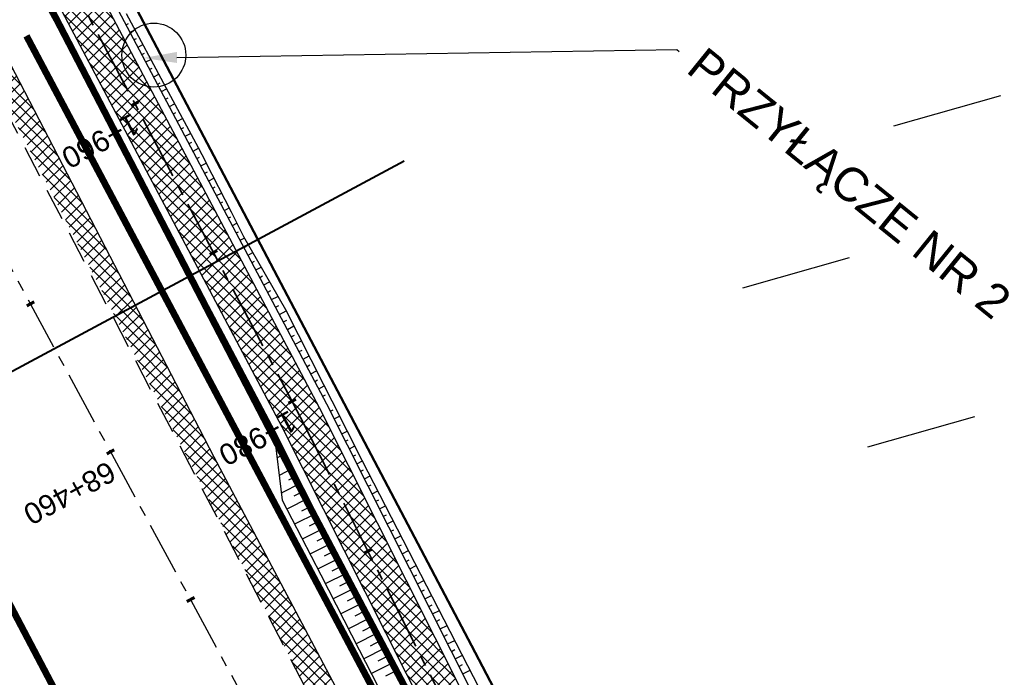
# Model space of a CAD drawing. Header units: metres. Extents: x 7529615 to 7533751, y 5721195 to 5727898.
# Tile 72 of 138: x 7530624 to 7530683, y 5726033 to 5726072. Entities that reach past the tile are written whole.
import ezdxf
from ezdxf import colors
from ezdxf.entities.mleader import LeaderData, LeaderLine
from ezdxf.math import Vec2, Vec3

# ---------------------------------------------------------------- set-up
doc = ezdxf.new("R2010")
doc.units = ezdxf.units.M
for name, pattern in [('CENTER', [50.8, 31.75, -6.35, 6.35, -6.35]), ('CENTER2', [28.575, 19.05, -3.175, 3.175, -3.175]), ('HIDDEN', [9.525, 6.35, -3.175])]:
    doc.linetypes.add(name, pattern=pattern)
for name, color, linetype in [('C-DROGI-SYTUACJA-ETYKIETY', 7, 'Continuous'), ('D-hatch-pobocza', 131, 'Continuous'), ('D-pobocza', 60, 'Continuous'), ('D-rowy', 160, 'Continuous'), ('D-skarpa', 2, 'Continuous'), ('D-skarpa-kreskowanie', 2, 'Continuous')]:
    doc.layers.add(name, color=color, linetype=linetype)
for name, color, linetype, lineweight, true_color in [('D-hatch-ciag-pieszo-rowerowy', 7, 'Continuous', 13, 0xff9f80), ('D-linia-podzialowa-ZRID', 7, 'Continuous', 50, 0x40ff00), ('D-podzialy-dzialek-etap-III', 7, 'Continuous', 30, 0xff0040), ('D-typowe', 7, 'Continuous', 40, 0x0061c2)]:
    doc.layers.add(name, color=color, linetype=linetype, lineweight=lineweight, true_color=true_color)
for name, color, linetype, lineweight in [('D-krawędzie', 3, 'Continuous', 30), ('D-obrzeża', 2, 'Continuous', 30), ('D-oś', 2, 'CENTER', 30), ('D-pas-drogowy', 7, 'HIDDEN', 50), ('Sieci-EN-opisy', 4, 'Continuous', 30)]:
    doc.layers.add(name, color=color, linetype=linetype, lineweight=lineweight)
doc.layers.add('poprzeczki', color=7, linetype='Continuous', true_color=0x0000c7)
doc.styles.get("Standard").update_dxf_attribs({"font": 'arial.ttf'})
pattern_1 = [(45, (0, 0), (-0.33675960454, 0.33675960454), []), (135, (0, 0), (-0.33675960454, -0.33675960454), [])]

# ---------------------------------------------------------------- blocks, each defined once
blk = doc.blocks.new('AeccTickLine')
at = {"color": 0, "linetype": 'ByBlock', "lineweight": -2}
blk.add_line((0, 1), (0, -1), dxfattribs=at)

msp = doc.modelspace()

# ---------------------------------------------------------------- hatches: boundary and pattern name
at = {"layer": 'D-hatch-ciag-pieszo-rowerowy'}
h = msp.add_hatch(dxfattribs=at)
h.set_pattern_fill('ANSI37', color=256, scale=0.15, style=0)
h.set_pattern_definition(pattern_1)
edge = h.paths.add_edge_path()
edge.add_line((7530647.02, 5726033.878), (7530649.253, 5726035.002))
edge.add_line((7530649.253, 5726035.002), (7530642.155, 5726049.099))
edge.add_line((7530642.155, 5726049.099), (7530627.426, 5726076.939))
edge.add_line((7530627.426, 5726076.939), (7530607.073, 5726115.582))
edge.add_arc((7530518.595, 5726068.982), 100, 27.77544, 31.71492)
edge.add_line((7530603.662, 5726121.551), (7530600.461, 5726126.731))
edge.add_arc((7530603.013, 5726128.308), 3, 192.02443, 211.71492, ccw=False)
edge.add_line((7530600.079, 5726127.683), (7530597.51, 5726127.266))
edge.add_arc((7530601.915, 5726128.182), 4.5, 191.75206, 211.71492)
edge.add_line((7530598.087, 5726125.817), (7530601.49, 5726120.31))
edge.add_arc((7530516.423, 5726067.74), 100, 27.77544, 31.71492, ccw=False)
edge.add_line((7530604.901, 5726114.341), (7530625.206, 5726075.789))
edge.add_line((7530625.206, 5726075.789), (7530639.927, 5726047.965))
edge.add_line((7530639.927, 5726047.965), (7530647.02, 5726033.878))
h = msp.add_hatch(dxfattribs=at)
h.set_pattern_fill('ANSI37', color=256, scale=0.15, style=0)
h.set_pattern_definition(pattern_1)
h.paths.add_polyline_path([(7530664.91, 5726005.014, 0.00515), (7530662.075, 5726010.504), (7530653.608, 5726026.493, -0.00515), (7530650.772, 5726031.983), (7530649.253, 5726035.002), (7530648.136, 5726034.44), (7530649.656, 5726031.421, 0.00515), (7530652.491, 5726025.931), (7530660.958, 5726009.942, -0.00515), (7530663.794, 5726004.452), (7530666.938, 5725998.206), (7530691.541, 5725951.45), (7530692.657, 5725952.013), (7530668.046, 5725998.784)])
h.paths.add_polyline_path([(7530663.794, 5726004.452, 0.00515), (7530660.958, 5726009.942), (7530652.491, 5726025.931, -0.00515), (7530649.656, 5726031.421), (7530648.136, 5726034.44), (7530647.02, 5726033.878), (7530648.54, 5726030.859, 0.00515), (7530651.375, 5726025.369), (7530659.842, 5726009.38, -0.00515), (7530662.677, 5726003.89), (7530665.83, 5725997.628), (7530690.425, 5725950.887), (7530691.541, 5725951.45), (7530666.938, 5725998.206)])
at = {"layer": 'D-hatch-pobocza'}
h = msp.add_hatch(dxfattribs=at)
h.set_pattern_fill('ANSI37', color=256, scale=0.15, style=0)
h.set_pattern_definition(pattern_1)
h.paths.add_polyline_path([(7530720.98, 5725884.44), (7530708.37, 5725908.34), (7530695.8, 5725932.28), (7530687.36, 5725949.02), (7530675.51, 5725970.87), (7530663.29, 5725994.02), (7530649.63, 5726020.19), (7530635.9, 5726046.17), (7530600.685, 5726114.059), (7530599.743, 5726113.515), (7530641.555, 5726032.008), (7530660.961, 5725995.07), (7530689.128, 5725941.54), (7530707.336, 5725907.032), (7530725.256, 5725873.093), (7530743.97, 5725837.654), (7530770.527, 5725787.119), (7530787.864, 5725754.267), (7530809.813, 5725712.702), (7530812.028, 5725712.541), (7530798.84, 5725737.15), (7530787.35, 5725758.8), (7530776.05, 5725780.2), (7530760.43, 5725809.79), (7530749.22, 5725830.63), (7530733.52, 5725861.06)])

# ---------------------------------------------------------------- linework, layer by layer
at = {"layer": 'D-krawędzie', "linetype": 'HIDDEN', "ltscale": 0.3, "flags": 128}
msp.add_lwpolyline([(7530572.01, 5726166.06), (7530620.381, 5726072.761), (7530641.555, 5726032.008), (7530660.961, 5725995.07), (7530689.128, 5725941.54), (7530707.336, 5725907.032), (7530725.256, 5725873.093), (7530743.97, 5725837.654), (7530770.527, 5725787.119), (7530787.864, 5725754.267), (7530809.898, 5725712.542), (7530824.739, 5725684.389), (7530840.856, 5725653.693), (7530860.675, 5725616.154), (7530865.283, 5725607.394), (7530878.05, 5725583.08), (7530918.172, 5725507.178), (7530950.163, 5725446.305), (7530993.419, 5725364.265), (7531022.766, 5725308.719), (7531053.81, 5725249.872), (7531081.166, 5725197.875), (7531103.902, 5725154.541), (7531128.123, 5725108.448), (7531149.3, 5725068.25), (7531167.38, 5725033.767), (7531197.165, 5724976.988), (7531228.151, 5724918.034), (7531253.153, 5724870.491), (7531286.796, 5724806.654), (7531306.74, 5724768.665), (7531335.094, 5724714.652), (7531357.319, 5724672.439), (7531373.645, 5724641.454), (7531392.162, 5724605.999), (7531418.48, 5724555.853), (7531439.727, 5724515.582), (7531468.399, 5724461.077), (7531491.782, 5724416.528), (7531531.99, 5724339.833), (7531557.227, 5724291.659), (7531569.852, 5724267.577), (7531591.376, 5724226.548), (7531610.004, 5724191.103), (7531616.883, 5724177.999), (7531629.985, 5724153.025), (7531641.007, 5724132.022), (7531664.906, 5724087.617), (7531677.644, 5724064.786), (7531683.112, 5724054.988), (7531686.753, 5724048.18), (7531695.448, 5724031.697), (7531703.749, 5724015.917), (7531709.214, 5724005.514), (7531719.389, 5723986.147), (7531726.295, 5723973), (7531732.741, 5723960.736), (7531735.13, 5723956.19)], dxfattribs=at)
at = {"layer": 'D-linia-podzialowa-ZRID', "color": 12, "ltscale": 15, "true_color": 0xc70000}
msp.add_lwpolyline([(7530604.239, 5726124.217), (7530605.847, 5726121.63), (7530608.972, 5726116.164), (7530618.114, 5726097.791), (7530651.213, 5726034.96), (7530670.244, 5725998.611), (7530698.075, 5725945.953), (7530716.506, 5725911.305), (7530735.223, 5725875.667), (7530752.504, 5725842.155)], dxfattribs=at)
at = {"layer": 'D-obrzeża'}
for points in [[(7530816.72, 5725716.019), (7530808.345, 5725732.528, 0.004099), (7530806.084, 5725736.896), (7530794.941, 5725757.997), (7530777.714, 5725790.903), (7530751.046, 5725841.385), (7530732.331, 5725876.827), (7530714.412, 5725910.765), (7530696.206, 5725945.269), (7530668.046, 5725998.784), (7530664.91, 5726005.014, 0.00515), (7530662.075, 5726010.504), (7530653.608, 5726026.493, -0.00515), (7530650.772, 5726031.983), (7530642.155, 5726049.099), (7530627.426, 5726076.939), (7530607.073, 5726115.582, 0.017191), (7530603.662, 5726121.551), (7530600.461, 5726126.731, -0.223174), (7530600.17, 5726129.266), (7530602.624, 5726136.556), (7530601.532, 5726138.658)], [(7530597.423, 5726127.912, 0.123992), (7530598.087, 5726125.817), (7530601.49, 5726120.31, -0.017191), (7530604.901, 5726114.341), (7530625.206, 5726075.789), (7530639.927, 5726047.965), (7530648.54, 5726030.859, 0.00515), (7530651.375, 5726025.369), (7530659.842, 5726009.38, -0.00515), (7530662.677, 5726003.89), (7530665.83, 5725997.628), (7530693.994, 5725944.104), (7530712.201, 5725909.598), (7530730.12, 5725875.66), (7530748.836, 5725840.217), (7530775.501, 5725789.739), (7530792.729, 5725756.833), (7530803.873, 5725735.729, -0.004099), (7530806.134, 5725731.361), (7530819.007, 5725705.983)]]:
    msp.add_lwpolyline(points, format="xyb", dxfattribs=at)
at = {"layer": 'D-oś', "ltscale": 0.1}
msp.add_lwpolyline([(7530915.075, 5725505.546), (7530874.954, 5725581.449), (7530862.185, 5725605.765), (7530857.579, 5725614.523), (7530837.759, 5725652.063), (7530821.642, 5725682.76), (7530806.803, 5725710.907), (7530784.769, 5725752.633), (7530767.43, 5725785.489), (7530740.873, 5725836.023), (7530722.161, 5725871.458), (7530704.24, 5725905.399), (7530686.032, 5725939.909), (7530657.862, 5725993.442), (7530638.453, 5726030.387), (7530594.845, 5726110.895), (7530594.845, 5726110.895), (7530594.845, 5726110.895), (7530540.21, 5726214.45)], dxfattribs=at)
at = {"layer": 'D-oś', "linetype": 'CENTER2', "lineweight": 35, "ltscale": 0.2}
msp.add_lwpolyline([(7530599.583, 5726125.774), (7530602.576, 5726120.93, -0.017191), (7530605.987, 5726114.962), (7530626.316, 5726076.364), (7530641.041, 5726048.532), (7530649.656, 5726031.421, 0.00515), (7530652.491, 5726025.931), (7530660.958, 5726009.942, -0.00515), (7530663.794, 5726004.452), (7530663.794, 5726004.452), (7530666.938, 5725998.206), (7530695.1, 5725944.687), (7530713.306, 5725910.181), (7530731.225, 5725876.244), (7530749.941, 5725840.801)], format="xyb", dxfattribs=at)
at = {"layer": 'D-pas-drogowy', "ltscale": 0.2, "flags": 128}
msp.add_lwpolyline([(7531633.019, 5724182.834, 0.4, 0.4, 0), (7531617.559, 5724211.608, 0.4, 0.4, 0), (7531566.784, 5724302.736, 0.4, 0.4, 0), (7531538.419, 5724356.47, 0.4, 0.4, 0), (7531526.32, 5724379.39, 0.4, 0.4, 0), (7531516.102, 5724393.607, 0.4, 0.4, 0.001485), (7531513.78, 5724396.838, 0.4, 0.4, 0), (7531501.87, 5724413.41, 0.4, 0.4, 0), (7531474.926, 5724464.508, 0.4, 0.4, 0), (7531446.2, 5724518.992, 0.4, 0.4, 0), (7531424.962, 5724559.262, 0.4, 0.4, 0), (7531398.444, 5724609.566, 0.4, 0.4, 0), (7531379.647, 5724645.216, 0.4, 0.4, 0), (7531365.23, 5724672.56, 0.4, 0.4, 0), (7531341.306, 5724717.915, 0.4, 0.4, 0), (7531312.9, 5724771.789, 0.4, 0.4, 0), (7531292.591, 5724810.307, 0.4, 0.4, 0), (7531259.392, 5724873.271, 0.4, 0.4, 0), (7531233.74, 5724921.923, 0.4, 0.4, 0), (7531203.073, 5724980.092, 0.4, 0.4, 0), (7531173.471, 5725036.225, 0.4, 0.4, 0), (7531168.27, 5725046.09, 0.4, 0.4, 0), (7531172.29, 5725062.58, 0.4, 0.4, 0), (7531166.31, 5725074.58, 0.4, 0.4, 0), (7531150.32, 5725079.6, 0.4, 0.4, 0), (7531141.5, 5725096.43, 0.4, 0.4, 0), (7531109.312, 5725157.814, 0.4, 0.4, 0), (7531086.641, 5725201.048, 0.4, 0.4, 0), (7531059.198, 5725253.384, 0.4, 0.4, 0), (7531028.207, 5725312.489, 0.4, 0.4, 0), (7530999.105, 5725367.99, 0.4, 0.4, 0), (7530956.248, 5725449.725, 0.4, 0.4, 0), (7530924.398, 5725510.464, 0.4, 0.4, 0), (7530897.51, 5725561.74, 0.4, 0.4, 0), (7530894.46, 5725566.14, 0.4, 0.4, 0), (7530892.16, 5725570.49, 0.4, 0.4, 0), (7530869.363, 5725613.307, 0.4, 0.4, 0), (7530861.694, 5725627.705, 0.4, 0.4, 0), (7530852.74, 5725644.52, 0.4, 0.4, 0), (7530831.51, 5725684.2, 0.4, 0.4, 0), (7530811.13, 5725722.52, 0.4, 0.4, 0), (7530792.348, 5725757.941, 0.4, 0.4, 0), (7530768.03, 5725803.8, 0.4, 0.4, 0), (7530748.769, 5725840.179, 0.4, 0.4, 0), (7530727.7, 5725879.97, 0.4, 0.4, 0), (7530712.098, 5725909.545, 0.4, 0.4, 0), (7530693.644, 5725944.645, 0.4, 0.4, 0), (7530665.702, 5725997.539, 0.4, 0.4, 0), (7530641.76, 5726042.88, 0.4, 0.4, 0), (7530616.5, 5726091.48, 0.4, 0.4, 0), (7530604.628, 5726114.32, 0.4, 0.4, -0.007763), (7530602.5, 5726118.43, 0.4, 0.4, 0), (7530603.992, 5726123.395, 0.4, 0.4, 0), (7530606.53, 5726131.84, 0.4, 0.4, 0), (7530603.27, 5726136.83, 0.4, 0.4, 0), (7530593.776, 5726151.369, 0.4, 0.4, 0), (7530590.203, 5726156.84, 0.4, 0.4, 0), (7530583.3, 5726167.41, 0.4, 0.4, 0), (7530580.578, 5726170.428, 0.4, 0.4, 0), (7530575.85, 5726175.67, 0.4, 0.4, 0), (7530569.01, 5726186.66, 0.4, 0.4, 0), (7530562.555, 5726199.189, 0.4, 0.4, 0), (7530555.67, 5726211.39, 0.4, 0.4, 0), (7530548.29, 5726224.23, 0.4, 0.4, 0), (7530540.58, 5726237.71, 0.4, 0.4, 0), (7530532.68, 5726252.65, 0.4, 0.4, 0), (7530524.06, 5726269.35, 0.4, 0.4, 0), (7530502.82, 5726309.91, 0.4, 0.4, 0), (7530488.83, 5726336.63, 0.4, 0.4, 0), (7530466.03, 5726380.16, 0.4, 0.4, 0), (7530438.47, 5726432.77, 0.4, 0.4, 0), (7530424.53, 5726459.09, 0.4, 0.4, 0), (7530401.63, 5726502.97, 0.4, 0.4, 0), (7530383.38, 5726538.06, 0.4, 0.4, 0), (7530353.97, 5726593.52, 0.4, 0.4, 0), (7530338.47, 5726622.74, 0.4, 0.4, 0), (7530322.01, 5726653.88, 0.4, 0.4, 0), (7530297.54, 5726700.33, 0.4, 0.4, 0), (7530287.38, 5726719.6, 0.4, 0.4, 0), (7530285.95, 5726722.316, 0.4, 0.4, 0), (7530280.26, 5726733.12, 0.4, 0.4, 0), (7530266.73, 5726758.74, 0.4, 0.4, 0), (7530260.42, 5726770.47, 0.4, 0.4, 0), (7530253.25, 5726783.82, 0.4, 0.4, 0), (7530244.95, 5726799.33, 0.4, 0.4, 0), (7530239.39, 5726808.49, 0.4, 0.4, 0), (7530238.29, 5726807.9, 0.4, 0.4, 0), (7530218.11, 5726850.67, 0.4, 0.4, 0), (7530175.907, 5726928.168, 0.4, 0.4, 0), (7530096.68, 5727076.15, 0.4, 0.4, 0), (7530094.68, 5727079.89, 0.4, 0.4, 0), (7530064.597, 5727135.523, 0.4, 0.4, 0), (7530046.731, 5727168.892, 0.4, 0.4, 0), (7530025.803, 5727208.461, 0.4, 0.4, 0), (7530012.847, 5727232.979, 0.4, 0.4, 0), (7529994.15, 5727268.45, 0.4, 0.4, 0), (7529981.671, 5727291.93, 0.4, 0.4, 0), (7529949.89, 5727351.73, 0.4, 0.4, 0), (7529924.75, 5727399.03, 0.4, 0.4, 0), (7529915.516, 5727417.1, 0.4, 0.4, 0), (7529885.83, 5727475.19, 0.4, 0.4, 0), (7529862.56, 5727519.97, 0.4, 0.4, 0), (7529852.985, 5727538.191, 0.4, 0.4, 0), (7529836.513, 5727569.511, 0.4, 0.4, 0), (7529815.369, 5727609.141, 0.4, 0.4, 0), (7529792.795, 5727651.247, 0.4, 0.4, 0), (7529774.199, 5727685.858, 0.4, 0.4, 0), (7529746.966, 5727736.059, 0.4, 0.4, 0), (7529733.92, 5727757.62, 0.4, 0.4, 0), (7529708.607, 5727806.389, 0.4, 0.4, 0), (7529688.492, 5727796.345, 0.4, 0.4, 0), (7529723.55, 5727729.88, 0.4, 0.4, 0), (7529725.42, 5727730.2, 0.4, 0.4, 0), (7529735.38, 5727711.28, 0.4, 0.4, 0), (7529739.21, 5727707.77, 0.4, 0.4, 0), (7529753.31, 5727681.13, 0.4, 0.4, 0), (7529755.178, 5727682.114, 0.4, 0.4, 0), (7529792.102, 5727611.923, 0.4, 0.4, 0), (7529811.741, 5727574.662, 0.4, 0.4, 0), (7529835.194, 5727530.193, 0.4, 0.4, 0), (7529857.56, 5727487.787, 0.4, 0.4, 0), (7529875.155, 5727454.426, 0.4, 0.4, 0), (7529890.63, 5727425.131, 0.4, 0.4, 0), (7529900.671, 5727406.159, 0.4, 0.4, 0), (7529953.284, 5727306.747, 0.4, 0.4, 0), (7529983.208, 5727250.207, 0.4, 0.4, 0), (7530015.379, 5727189.42, 0.4, 0.4, 0), (7530062.319, 5727099.625, 0.4, 0.4, 0), (7530100.06, 5727027.16, 0.4, 0.4, 0), (7530105.06, 5727018.32, 0.4, 0.4, 0), (7530143.175, 5726945.066, 0.4, 0.4, 0), (7530170.547, 5726892.961, 0.4, 0.4, 0), (7530195.92, 5726850.75, 0.4, 0.4, 0), (7530194.71, 5726849.15, 0.4, 0.4, 0), (7530197.22, 5726845.06, 0.4, 0.4, 0), (7530254.03, 5726738.21, 0.4, 0.4, 0), (7530261.371, 5726724.163, 0.4, 0.4, 0), (7530281.54, 5726685.57, 0.4, 0.4, 0), (7530289.214, 5726671.967, 0.4, 0.4, 0), (7530300.51, 5726651.778, 0.4, 0.4, 0), (7530303.939, 5726645.168, 0.4, 0.4, 0), (7530334.708, 5726583.665, 0.4, 0.4, 0), (7530397.759, 5726458.5, 0.4, 0.4, 0), (7530450.41, 5726357.28, 0.4, 0.4, 0), (7530482.4, 5726303.41, 0.4, 0.4, 0), (7530483.688, 5726301.003, 0.4, 0.4, 0), (7530491.35, 5726283.94, 0.4, 0.4, 0), (7530512.67, 5726243.78, 0.4, 0.4, 0), (7530529.43, 5726209.46, 0.4, 0.4, 0), (7530571.29, 5726130.56, 0.4, 0.4, 0), (7530581.28, 5726107.21, 0.4, 0.4, 0), (7530591.16, 5726088.44, 0.4, 0.4, 0), (7530597.42, 5726080.68, 0.4, 0.4, 0), (7530607.21, 5726063.51, 0.4, 0.4, 0), (7530610.82, 5726061.93, 0.4, 0.4, 0), (7530634.935, 5726016.147, 0.4, 0.4, 0), (7530642.914, 5726001.078, 0.4, 0.4, 0), (7530695.12, 5725902.09, 0.4, 0.4, 0), (7530708.718, 5725876.303, 0.4, 0.4, 0), (7530755.54, 5725787.51, 0.4, 0.4, 0), (7530802.56, 5725694.925, 0.4, 0.4, 0), (7530840.085, 5725624.059, 0.4, 0.4, 0), (7530865.243, 5725577.494, 0.4, 0.4, 0), (7530914.557, 5725484.684, 0.4, 0.4, 0), (7530964.182, 5725390.836, 0.4, 0.4, 0), (7531008.007, 5725307.954, 0.4, 0.4, 0), (7531059.253, 5725211.041, 0.4, 0.4, 0), (7531127.66, 5725081.67, 0.4, 0.4, 0), (7531345.12, 5724669.94, 0.4, 0.4, 0), (7531388.464, 5724586.93, 0.4, 0.4, 0), (7531412.35, 5724541.183, 0.4, 0.4, 0), (7531482.09, 5724407.62, 0.4, 0.4, 0), (7531504.02, 5724366.79, 0.4, 0.4, 0), (7531519.374, 5724337.52, 0.4, 0.4, 0), (7531563.749, 5724252.932, 0.4, 0.4, 0), (7531602.175, 5724179.681, 0.4, 0.4, 0), (7531619.177, 5724147.204, 0.4, 0.4, 0), (7531625.038, 5724135.635, 0.4, 0.4, 0), (7531656.796, 5724073.316, 0.4, 0.4, 0), (7531675.12, 5724037.36, 0.4, 0.4, 0), (7531682.71, 5724022.92, 0.4, 0.4, 0), (7531705.565, 5723979.811, 0.4, 0.4, 0), (7531736.606, 5723921.262, 0.4, 0.4, 0), (7531750.46, 5723895.13, 0.4, 0.4, 0), (7531740.77, 5723886.56, 0.4, 0.4, 0), (7531732.86, 5723885, 0.4, 0.4, 0), (7531722.18, 5723887.77, 0.4, 0.4, 0), (7531729.87, 5723862.17, 0.4, 0.4, 0), (7531742.92, 5723861.93, 0.4, 0.4, 0), (7531763.71, 5723859.52, 0.4, 0.4, 0), (7531768.42, 5723854.12, 0.4, 0.4, 0), (7531787.42, 5723817.97, 0.4, 0.4, 0), (7531795.57, 5723809.82, 0.4, 0.4, 0), (7531816.347, 5723819.85, 0.4, 0.4, 0), (7531816.347, 5723819.85, 0.4, 0.4, 0), (7531805.06, 5723843.23, 0.4, 0.4, 0), (7531803.61, 5723886.23, 0.4, 0.4, 0), (7531803.61, 5723886.23, 0.4, 0.4, 0), (7531780.08, 5723929.25, 0.4, 0.4, 0), (7531758.69, 5723936.76, 0.4, 0.4, 0), (7531749.359, 5723946.412, 0.4, 0.4, 0), (7531742.71, 5723953.29, 0.4, 0.4, 0), (7531735.177, 5723967.878, 0.4, 0.4, 0), (7531722.37, 5723992.68, 0.4, 0.4, 0), (7531705.042, 5724030.886, 0.4, 0.4, 0), (7531699.47, 5724043.17, 0.4, 0.4, 0), (7531692.69, 5724058.11, 0.4, 0.4, 0), (7531679.672, 5724084.017, 0.4, 0.4, 0), (7531674.55, 5724094.21, 0.4, 0.4, 0), (7531666.633, 5724114.003, 0.4, 0.4, 0), (7531649, 5724153.82, 0.4, 0.4, 0), (7531641.49, 5724149.34, 0.4, 0.4, 0), (7531626.04, 5724179.34, 0.4, 0.4, 0), (7531633.03, 5724182.84, 0, 0, 0)], format="xyseb", dxfattribs=at)
at = {"layer": 'D-pobocza'}
for points in [[(7530817.069, 5725716.434), (7530808.787, 5725732.762, 0.004099), (7530806.526, 5725737.13), (7530795.384, 5725758.23), (7530778.156, 5725791.136), (7530751.489, 5725841.618), (7530732.773, 5725877.061), (7530714.854, 5725910.998), (7530696.648, 5725945.502), (7530668.49, 5725999.015), (7530665.357, 5726005.239, 0.00515), (7530662.521, 5726010.729), (7530654.054, 5726026.718, -0.00515), (7530651.219, 5726032.208), (7530642.601, 5726049.326), (7530627.87, 5726077.169), (7530607.515, 5726115.815, 0.017191), (7530604.087, 5726121.814), (7530600.886, 5726126.994, -0.095206), (7530600.551, 5726127.876)], [(7530602.007, 5726118.49, -0.012618), (7530604.459, 5726114.108), (7530624.762, 5726075.559), (7530639.482, 5726047.738), (7530648.093, 5726030.634, 0.00515), (7530650.928, 5726025.144), (7530659.395, 5726009.155, -0.00515), (7530662.231, 5726003.665), (7530665.386, 5725997.397), (7530693.552, 5725943.871), (7530711.758, 5725909.365), (7530729.678, 5725875.427), (7530748.394, 5725839.984), (7530775.058, 5725789.507), (7530792.286, 5725756.601), (7530803.431, 5725735.496, -0.004099), (7530805.692, 5725731.127), (7530814.621, 5725713.526)]]:
    msp.add_lwpolyline(points, format="xyb", dxfattribs=at)
msp.add_lwpolyline([(7530798.84, 5725737.15), (7530787.35, 5725758.8), (7530776.05, 5725780.2), (7530760.43, 5725809.79), (7530749.22, 5725830.63), (7530733.52, 5725861.06), (7530720.98, 5725884.44), (7530708.37, 5725908.34), (7530695.8, 5725932.28), (7530687.36, 5725949.02), (7530675.51, 5725970.87), (7530663.29, 5725994.02), (7530649.63, 5726020.19), (7530635.9, 5726046.17), (7530600.685, 5726114.059), (7530599.743, 5726113.515)], dxfattribs=at)
at = {"layer": 'D-podzialy-dzialek-etap-III'}
for points in [[(7530676.34, 5726065.883), (7530682.699, 5726067.683)], [(7530667.347, 5726056.241), (7530673.706, 5726058.041)], [(7530674.788, 5726046.788), (7530681.147, 5726048.588)]]:
    msp.add_lwpolyline(points, dxfattribs=at)
at = {"layer": 'D-rowy', "linetype": 'HIDDEN', "ltscale": 0.1, "const_width": 0.4, "flags": 128}
msp.add_lwpolyline([(7530741.879, 5725849.304), (7530727.419, 5725876.297), (7530718.298, 5725893.381), (7530703.13, 5725922.342), (7530687.044, 5725953.183), (7530665.695, 5725994.035), (7530637.776, 5726046.651), (7530624.725, 5726071.229)], dxfattribs=at)
at = {"layer": 'D-skarpa', "linetype": 'Continuous'}
msp.add_lwpolyline([(7530624.741, 5726075.087), (7530627.149, 5726070.705), (7530631.323, 5726062.667, 0.005787), (7530633.35, 5726058.873), (7530638.954, 5726048.667), (7530639.454, 5726047.692), (7530639.935, 5726043.603), (7530642.232, 5726039.162), (7530644.522, 5726034.717), (7530646.811, 5726030.272)], format="xyb", dxfattribs=at)
msp.add_lwpolyline([(7530630.651, 5726072.558), (7530633.021, 5726068.155), (7530634.937, 5726064.579), (7530635.38, 5726063.746), (7530635.386, 5726063.736), (7530636.908, 5726060.755), (7530637.64, 5726059.285), (7530640.134, 5726054.948), (7530642.403, 5726050.492), (7530642.895, 5726049.513), (7530644.687, 5726045.996), (7530651.669, 5726032.435)], dxfattribs=at)
at = {"layer": 'D-skarpa-kreskowanie', "linetype": 'Continuous'}
for p, q in [((7530626.62, 5726072.047, 107.78), (7530626.459, 5726071.961, 107.658)), ((7530630.663, 5726071.89, 107.917), (7530630.798, 5726071.961, 107.815)), ((7530626.854, 5726071.605, 107.782), (7530626.777, 5726071.564, 107.723)), ((7530630.897, 5726071.448, 107.918), (7530631.171, 5726071.593, 107.712)), ((7530627.088, 5726071.163, 107.783), (7530626.94, 5726071.085, 107.672)), ((7530627.322, 5726070.721, 107.785), (7530627.251, 5726070.683, 107.731)), ((7530631.131, 5726071.006, 107.92), (7530631.269, 5726071.079, 107.815)), ((7530631.365, 5726070.564, 107.921), (7530631.645, 5726070.712, 107.71)), ((7530627.556, 5726070.279, 107.786), (7530627.41, 5726070.202, 107.677)), ((7530631.598, 5726070.122, 107.923), (7530631.74, 5726070.197, 107.816)), ((7530627.79, 5726069.837, 107.788), (7530627.715, 5726069.797, 107.732)), ((7530631.832, 5726069.68, 107.924), (7530632.119, 5726069.831, 107.709)), ((7530628.023, 5726069.395, 107.79), (7530627.871, 5726069.314, 107.675)), ((7530628.257, 5726068.953, 107.791), (7530628.179, 5726068.912, 107.733)), ((7530632.066, 5726069.238, 107.926), (7530632.211, 5726069.315, 107.817)), ((7530632.3, 5726068.796, 107.928), (7530632.593, 5726068.951, 107.707)), ((7530628.491, 5726068.511, 107.793), (7530628.332, 5726068.427, 107.673)), ((7530632.534, 5726068.354, 107.929), (7530632.682, 5726068.432, 107.818)), ((7530628.725, 5726068.069, 107.794), (7530628.644, 5726068.026, 107.733)), ((7530632.768, 5726067.912, 107.931), (7530633.066, 5726068.07, 107.705)), ((7530628.959, 5726067.627, 107.796), (7530628.793, 5726067.539, 107.671)), ((7530629.192, 5726067.185, 107.798), (7530629.108, 5726067.14, 107.734)), ((7530633.001, 5726067.47, 107.932), (7530633.152, 5726067.55, 107.819)), ((7530633.235, 5726067.028, 107.934), (7530633.539, 5726067.189, 107.705)), ((7530629.426, 5726066.743, 107.799), (7530629.254, 5726066.652, 107.669)), ((7530633.469, 5726066.586, 107.936), (7530633.622, 5726066.667, 107.82)), ((7530629.66, 5726066.301, 107.801), (7530629.572, 5726066.255, 107.734)), ((7530633.703, 5726066.144, 107.937), (7530634.011, 5726066.307, 107.705)), ((7530629.894, 5726065.859, 107.802), (7530629.715, 5726065.764, 107.667)), ((7530630.128, 5726065.417, 107.804), (7530630.037, 5726065.369, 107.735)), ((7530633.937, 5726065.702, 107.939), (7530634.092, 5726065.784, 107.822)), ((7530634.17, 5726065.26, 107.94), (7530634.483, 5726065.426, 107.705)), ((7530630.362, 5726064.975, 107.806), (7530630.176, 5726064.877, 107.665)), ((7530634.404, 5726064.818, 107.942), (7530634.562, 5726064.902, 107.823)), ((7530630.595, 5726064.533, 107.807), (7530630.501, 5726064.483, 107.736)), ((7530634.638, 5726064.376, 107.944), (7530634.955, 5726064.544, 107.704)), ((7530630.829, 5726064.091, 107.809), (7530630.637, 5726063.99, 107.663)), ((7530631.063, 5726063.649, 107.81), (7530630.965, 5726063.598, 107.736)), ((7530634.872, 5726063.935, 107.944), (7530635.031, 5726064.019, 107.824)), ((7530635.106, 5726063.493, 107.945), (7530635.424, 5726063.661, 107.704)), ((7530631.297, 5726063.208, 107.812), (7530631.098, 5726063.102, 107.662)), ((7530635.34, 5726063.051, 107.942), (7530635.496, 5726063.133, 107.824)), ((7530631.531, 5726062.766, 107.813), (7530631.429, 5726062.712, 107.737)), ((7530635.573, 5726062.609, 107.939), (7530635.879, 5726062.77, 107.709)), ((7530631.765, 5726062.324, 107.814), (7530631.56, 5726062.215, 107.66)), ((7530631.998, 5726061.882, 107.815), (7530631.895, 5726061.827, 107.737)), ((7530635.807, 5726062.167, 107.936), (7530635.957, 5726062.246, 107.823)), ((7530636.041, 5726061.725, 107.933), (7530636.334, 5726061.88, 107.713)), ((7530632.232, 5726061.44, 107.812), (7530632.029, 5726061.332, 107.658)), ((7530636.275, 5726061.283, 107.931), (7530636.418, 5726061.359, 107.823)), ((7530632.466, 5726060.998, 107.809), (7530632.366, 5726060.945, 107.733)), ((7530636.509, 5726060.841, 107.928), (7530636.789, 5726060.989, 107.717)), ((7530632.7, 5726060.556, 107.806), (7530632.502, 5726060.451, 107.657)), ((7530632.934, 5726060.114, 107.804), (7530632.836, 5726060.062, 107.73)), ((7530636.743, 5726060.399, 107.924), (7530636.878, 5726060.471, 107.821)), ((7530636.976, 5726059.957, 107.918), (7530637.237, 5726060.095, 107.722)), ((7530633.168, 5726059.672, 107.801), (7530632.975, 5726059.57, 107.656)), ((7530637.21, 5726059.515, 107.913), (7530637.335, 5726059.581, 107.818)), ((7530633.401, 5726059.23, 107.798), (7530633.307, 5726059.18, 107.727)), ((7530637.444, 5726059.073, 107.907), (7530637.688, 5726059.202, 107.723)), ((7530633.635, 5726058.788, 107.794), (7530633.45, 5726058.69, 107.655)), ((7530633.869, 5726058.346, 107.788), (7530633.78, 5726058.299, 107.721)), ((7530637.678, 5726058.631, 107.901), (7530637.808, 5726058.7, 107.803)), ((7530637.912, 5726058.189, 107.896), (7530638.187, 5726058.335, 107.688)), ((7530634.103, 5726057.904, 107.783), (7530633.932, 5726057.814, 107.654)), ((7530638.146, 5726057.747, 107.89), (7530638.291, 5726057.824, 107.781)), ((7530634.337, 5726057.462, 107.777), (7530634.255, 5726057.419, 107.715)), ((7530638.379, 5726057.305, 107.885), (7530638.686, 5726057.467, 107.654)), ((7530634.571, 5726057.02, 107.772), (7530634.413, 5726056.937, 107.653)), ((7530634.804, 5726056.578, 107.766), (7530634.729, 5726056.538, 107.709)), ((7530638.613, 5726056.863, 107.879), (7530638.774, 5726056.948, 107.758)), ((7530638.847, 5726056.421, 107.873), (7530639.184, 5726056.6, 107.619)), ((7530635.038, 5726056.136, 107.761), (7530634.895, 5726056.06, 107.652)), ((7530639.081, 5726055.979, 107.868), (7530639.257, 5726056.073, 107.735)), ((7530635.272, 5726055.694, 107.755), (7530635.204, 5726055.658, 107.703)), ((7530639.315, 5726055.537, 107.862), (7530639.683, 5726055.732, 107.584)), ((7530635.506, 5726055.252, 107.749), (7530635.376, 5726055.184, 107.651)), ((7530635.74, 5726054.81, 107.744), (7530635.678, 5726054.778, 107.697)), ((7530639.549, 5726055.095, 107.857), (7530639.741, 5726055.197, 107.712)), ((7530639.782, 5726054.653, 107.851), (7530640.178, 5726054.863, 107.553)), ((7530635.974, 5726054.368, 107.738), (7530635.857, 5726054.307, 107.651)), ((7530640.016, 5726054.212, 107.846), (7530640.21, 5726054.314, 107.699)), ((7530636.207, 5726053.926, 107.733), (7530636.153, 5726053.898, 107.691)), ((7530640.25, 5726053.77, 107.84), (7530640.631, 5726053.971, 107.552)), ((7530636.441, 5726053.485, 107.727), (7530636.339, 5726053.43, 107.65)), ((7530636.675, 5726053.043, 107.721), (7530636.627, 5726053.017, 107.685)), ((7530640.484, 5726053.328, 107.834), (7530640.671, 5726053.427, 107.693)), ((7530640.718, 5726052.886, 107.829), (7530641.085, 5726053.08, 107.552)), ((7530636.909, 5726052.601, 107.716), (7530636.82, 5726052.554, 107.649)), ((7530640.952, 5726052.444, 107.823), (7530641.132, 5726052.539, 107.687)), ((7530637.143, 5726052.159, 107.71), (7530637.102, 5726052.137, 107.679)), ((7530641.185, 5726052.002, 107.818), (7530641.539, 5726052.189, 107.551)), ((7530637.376, 5726051.717, 107.705), (7530637.302, 5726051.677, 107.648)), ((7530637.61, 5726051.275, 107.699), (7530637.576, 5726051.257, 107.674)), ((7530641.419, 5726051.56, 107.812), (7530641.593, 5726051.651, 107.681)), ((7530641.653, 5726051.118, 107.807), (7530641.993, 5726051.298, 107.55)), ((7530637.844, 5726050.833, 107.694), (7530637.783, 5726050.8, 107.647)), ((7530641.887, 5726050.676, 107.801), (7530642.053, 5726050.764, 107.675)), ((7530638.078, 5726050.391, 107.688), (7530638.051, 5726050.376, 107.668)), ((7530642.121, 5726050.234, 107.795), (7530642.446, 5726050.406, 107.55)), ((7530638.312, 5726049.949, 107.682), (7530638.264, 5726049.924, 107.647)), ((7530642.355, 5726049.792, 107.79), (7530642.513, 5726049.876, 107.671)), ((7530638.546, 5726049.507, 107.677), (7530638.525, 5726049.496, 107.662)), ((7530638.779, 5726049.065, 107.671), (7530638.746, 5726049.047, 107.646)), ((7530642.813, 5726048.903, 107.779), (7530642.969, 5726048.982, 107.662)), ((7530639.013, 5726048.623, 107.666), (7530638.999, 5726048.615, 107.655)), ((7530643.038, 5726048.457, 107.773), (7530643.353, 5726048.615, 107.538)), ((7530639.247, 5726048.181, 107.66), (7530639.213, 5726048.163, 107.634)), ((7530643.263, 5726048.01, 107.768), (7530643.421, 5726048.09, 107.649)), ((7530639.481, 5726047.739, 107.655), (7530639.461, 5726047.729, 107.639)), ((7530639.706, 5726047.293, 107.649), (7530639.513, 5726047.195, 107.504)), ((7530643.488, 5726047.564, 107.762), (7530643.807, 5726047.724, 107.524)), ((7530643.713, 5726047.117, 107.757), (7530643.873, 5726047.198, 107.637)), ((7530639.931, 5726046.846, 107.643), (7530639.753, 5726046.756, 107.51)), ((7530643.938, 5726046.671, 107.751), (7530644.261, 5726046.833, 107.51)), ((7530640.156, 5726046.4, 107.638), (7530639.637, 5726046.138, 107.25)), ((7530644.163, 5726046.224, 107.746), (7530644.325, 5726046.306, 107.624)), ((7530640.605, 5726045.506, 107.626), (7530639.761, 5726045.081, 106.996)), ((7530640.381, 5726045.953, 107.632), (7530640.04, 5726045.781, 107.378)), ((7530644.387, 5726045.777, 107.74), (7530644.715, 5726045.942, 107.495)), ((7530644.612, 5726045.331, 107.734), (7530644.778, 5726045.414, 107.611)), ((7530640.83, 5726045.06, 107.621), (7530640.327, 5726044.806, 107.245)), ((7530644.837, 5726044.884, 107.729), (7530645.173, 5726045.053, 107.478)), ((7530641.055, 5726044.613, 107.615), (7530639.885, 5726044.024, 106.742)), ((7530645.062, 5726044.438, 107.723), (7530645.232, 5726044.523, 107.596)), ((7530641.505, 5726043.72, 107.604), (7530640.211, 5726043.069, 106.638)), ((7530641.28, 5726044.166, 107.61), (7530640.631, 5726043.84, 107.125)), ((7530645.287, 5726043.991, 107.718), (7530645.63, 5726044.164, 107.461)), ((7530641.73, 5726043.273, 107.598), (7530641.085, 5726042.949, 107.117)), ((7530645.512, 5726043.544, 107.712), (7530645.685, 5726043.632, 107.582)), ((7530645.736, 5726043.098, 107.707), (7530646.088, 5726043.275, 107.444)), ((7530641.954, 5726042.827, 107.593), (7530640.671, 5726042.18, 106.634)), ((7530645.961, 5726042.651, 107.701), (7530646.139, 5726042.741, 107.568)), ((7530642.404, 5726041.933, 107.582), (7530641.13, 5726041.292, 106.631)), ((7530642.179, 5726042.38, 107.587), (7530641.54, 5726042.058, 107.11)), ((7530646.186, 5726042.205, 107.695), (7530646.546, 5726042.386, 107.427)), ((7530642.629, 5726041.487, 107.576), (7530641.994, 5726041.167, 107.102)), ((7530646.411, 5726041.758, 107.69), (7530646.593, 5726041.85, 107.554)), ((7530646.636, 5726041.311, 107.684), (7530647.004, 5726041.497, 107.41)), ((7530642.854, 5726041.04, 107.57), (7530641.59, 5726040.404, 106.627)), ((7530646.861, 5726040.865, 107.679), (7530647.047, 5726040.959, 107.54)), ((7530643.303, 5726040.147, 107.559), (7530642.049, 5726039.516, 106.623)), ((7530643.079, 5726040.594, 107.565), (7530642.449, 5726040.277, 107.095)), ((7530647.085, 5726040.418, 107.673), (7530647.462, 5726040.608, 107.392)), ((7530643.528, 5726039.701, 107.554), (7530642.903, 5726039.386, 107.087)), ((7530647.31, 5726039.972, 107.667), (7530647.5, 5726040.067, 107.526)), ((7530647.535, 5726039.525, 107.662), (7530647.919, 5726039.719, 107.375)), ((7530643.753, 5726039.254, 107.548), (7530642.508, 5726038.627, 106.618)), ((7530647.76, 5726039.079, 107.656), (7530647.954, 5726039.176, 107.511)), ((7530643.978, 5726038.807, 107.543), (7530643.357, 5726038.495, 107.079)), ((7530647.985, 5726038.632, 107.651), (7530648.377, 5726038.829, 107.358)), ((7530644.203, 5726038.361, 107.537), (7530642.966, 5726037.738, 106.613)), ((7530644.428, 5726037.914, 107.531), (7530643.811, 5726037.604, 107.071)), ((7530648.21, 5726038.185, 107.645), (7530648.408, 5726038.285, 107.497)), ((7530648.435, 5726037.739, 107.64), (7530648.835, 5726037.94, 107.341)), ((7530644.653, 5726037.468, 107.526), (7530643.424, 5726036.849, 106.609)), ((7530648.659, 5726037.292, 107.634), (7530648.862, 5726037.394, 107.483)), ((7530644.877, 5726037.021, 107.52), (7530644.265, 5726036.713, 107.063)), ((7530648.884, 5726036.846, 107.628), (7530649.293, 5726037.051, 107.324)), ((7530645.102, 5726036.574, 107.515), (7530643.882, 5726035.96, 106.604)), ((7530645.327, 5726036.128, 107.509), (7530644.719, 5726035.822, 107.055)), ((7530649.109, 5726036.399, 107.623), (7530649.315, 5726036.503, 107.469)), ((7530649.334, 5726035.952, 107.617), (7530649.75, 5726036.162, 107.306)), ((7530645.552, 5726035.681, 107.504), (7530644.34, 5726035.071, 106.599)), ((7530649.559, 5726035.506, 107.612), (7530649.769, 5726035.612, 107.455)), ((7530645.777, 5726035.235, 107.498), (7530645.173, 5726034.93, 107.047)), ((7530649.784, 5726035.059, 107.606), (7530650.208, 5726035.273, 107.289)), ((7530646.002, 5726034.788, 107.492), (7530644.797, 5726034.182, 106.594)), ((7530646.226, 5726034.341, 107.487), (7530645.626, 5726034.039, 107.039)), ((7530650.008, 5726034.613, 107.601), (7530650.223, 5726034.72, 107.441)), ((7530650.233, 5726034.166, 107.595), (7530650.666, 5726034.384, 107.272)), ((7530646.451, 5726033.895, 107.481), (7530645.255, 5726033.293, 106.589)), ((7530650.458, 5726033.719, 107.589), (7530650.676, 5726033.829, 107.426)), ((7530646.676, 5726033.448, 107.476), (7530646.08, 5726033.148, 107.031)), ((7530650.683, 5726033.273, 107.584), (7530651.124, 5726033.495, 107.255))]:
    msp.add_line(p, q, dxfattribs=at)
at = {"layer": 'D-typowe'}
msp.add_lwpolyline([(7530647.201, 5726063.782), (7530613.066, 5726045.481)], dxfattribs=at)
at = {"layer": 'Sieci-EN-opisy'}
msp.add_circle((7530632.305, 5726070.084), 1.9, dxfattribs=at)

# ---------------------------------------------------------------- block references
at = {"layer": 'C-DROGI-SYTUACJA-ETYKIETY', "color": 2, "linetype": 'Continuous', "lineweight": 60, "xscale": 0.25, "yscale": 0.25, "zscale": 0.25, "rotation": 298.4427514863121}
for p in [(7530624.97, 5726055.28), (7530629.733, 5726046.487), (7530634.495, 5726037.694)]:
    msp.add_blockref('AeccTickLine', p, dxfattribs=at)
at = {"layer": 'poprzeczki', "color": 2, "linetype": 'Continuous', "lineweight": 60, "xscale": 0.25, "yscale": 0.25, "zscale": 0.25}
for p, rotation in [((7530631.176, 5726067.178), 297.8823348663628), ((7530635.852, 5726058.339), 297.8823348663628), ((7530640.529, 5726049.5), 297.8823348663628), ((7530645.046, 5726040.579), 296.7234889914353)]:
    msp.add_blockref('AeccTickLine', p, dxfattribs=dict(at, rotation=rotation))

# ---------------------------------------------------------------- texts
at = {"layer": 'C-DROGI-SYTUACJA-ETYKIETY', "color": 2}
for s, rotation, p in [('1+960', 207.88233, (7530631.02, 5726066.672)), ('1+980', 207.88233, (7530640.373, 5726048.993)), ('68+460', 208.44275, (7530629.581, 5726045.978))]:
    msp.add_text(s, height=1.25, rotation=rotation, dxfattribs=at).set_placement(p)

# ---------------------------------------------------------------- leaders
at = {"layer": 'Sieci-EN-opisy'}
ml = msp.add_multileader_mtext('Standard', dxfattribs=at)
ml.set_content('PRZYŁĄCZE NR 2', color=256)
ml.set_leader_properties()
ml.build(insert=Vec2(0, 0))
ml.multileader.update_dxf_attribs({"text_right_attachment_type": 6, "dogleg_length": 0.36, "arrow_head_size": 2})
ctx = ml.context
ctx.base_point, ctx.char_height, ctx.arrow_head_size, ctx.landing_gap_size, ctx.plane_origin, ctx.plane_x_axis, ctx.plane_y_axis = Vec3(7530663.565, 5726070.295), 2, 2, 1, Vec3(7530662.088, 5726071.235), Vec3(0.777251, -0.629191), Vec3(0.629191, 0.777251)
ctx.right_attachment = 6
notes = []
notes.append((ctx, [(0, (1, 1, 0), (7530663.425, 5726070.409), (0.777251, -0.629191), 0.18, [(0, [(7530631.682, 5726069.912)], 0, [])])]))
ctx.mtext.insert, ctx.mtext.text_direction, ctx.mtext.rotation, ctx.mtext.width, ctx.mtext.defined_height, ctx.mtext.flow_direction = Vec3(7530665.156, 5726070.671), Vec3(0.777251, -0.629191), 5.602673, 37.70074, 33.709, 5
for ctx, leaders in notes:
    for number, flags, end, landing, length, lines in leaders:
        leader = LeaderData()
        leader.index, (leader.has_last_leader_line, leader.has_dogleg_vector, leader.attachment_direction) = number, flags
        leader.last_leader_point, leader.dogleg_vector, leader.dogleg_length = Vec3(end), Vec3(landing), length
        for number, points, colour, breaks in lines:
            line = LeaderLine()
            line.index, line.vertices, line.color, line.breaks = number, Vec3.list(points), colors.encode_raw_color(colour), breaks
            leader.lines.append(line)
        ctx.leaders.append(leader)

doc.saveas('drawing.dxf')
